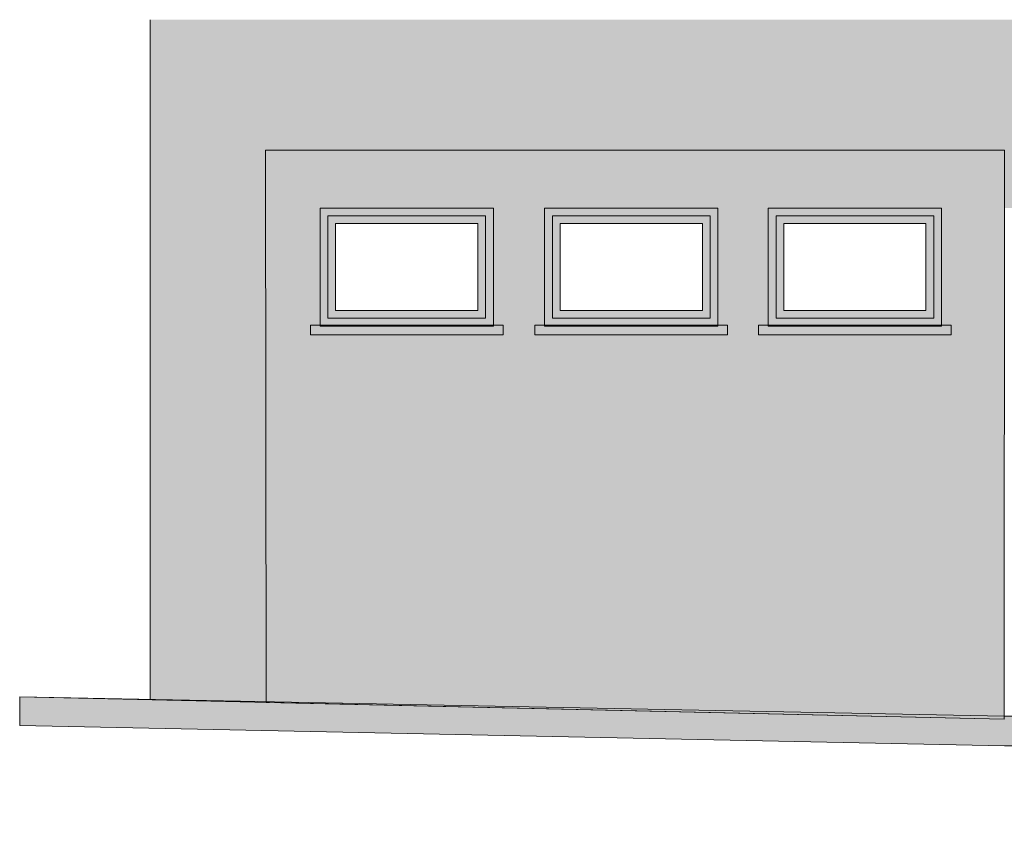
# Model space of a CAD drawing. Header units: millimetres. Extents: x -68772 to 137055, y -73300 to 19650.
# Tile 134 of 212: x 67097 to 72209, y -51170 to -46900. Entities that reach past the tile are written whole.
import ezdxf

# ---------------------------------------------------------------- set-up
doc = ezdxf.new("R2010")
doc.units = ezdxf.units.MM
doc.header["$MEASUREMENT"] = 0
for name, color, linetype, lineweight in [('Floors_Nr_pióra__1', 7, 'Continuous', 18), ('Nowe_0_Nr_pióra__1', 7, 'Continuous', 18), ('Nowe_810-G Ogólne_Nr_pióra__1', 7, 'Continuous', 18), ('Nowe_810-G Ogólne_Nr_pióra__26', 13, 'Continuous', 18), ('Nowe_810-G Ogólne_Nr_pióra__61', 255, 'Continuous', 18), ('Nowe_810-G Ogólne_Nr_pióra__9', 254, 'Continuous', 18), ('Nowe_Walls_Nr_pióra__1', 7, 'Continuous', 18), ('Walls_Nr_pióra__1', 7, 'Continuous', 18)]:
    doc.layers.add(name, color=color, linetype=linetype, lineweight=lineweight)

msp = doc.modelspace()

# ---------------------------------------------------------------- hatches: boundary and pattern name
at = {"layer": 'Nowe_0_Nr_pióra__1', "linetype": 'Continuous', "lineweight": 18}
msp.add_hatch(color=7, dxfattribs=at).paths.add_polyline_path([(67096.9, -50414.7), (72209.1, -50514.7), (73188.6, -50514.7), (89078.2, -51010.5), (89698.5, -51020.3), (89698.5, -51170.3), (88943, -51164), (73143.4, -50669), (72209.1, -50669), (67096.9, -50564.7)])
at = {"layer": 'Nowe_810-G Ogólne_Nr_pióra__26', "linetype": 'Continuous', "lineweight": 0}
h = msp.add_hatch(color=25, dxfattribs=at)
h.paths.add_polyline_path([(68656.3, -47877.7), (69556.3, -47877.7), (69556.3, -48490.7), (68656.3, -48490.7)])
h.paths.add_polyline_path([(68737.3, -47958.7), (69475.2, -47958.7), (69475.2, -48409.6), (68737.3, -48409.6)], flags=0)
h = msp.add_hatch(color=25, dxfattribs=at)
h.paths.add_polyline_path([(69822.3, -47877.7), (70722.3, -47877.7), (70722.3, -48490.7), (69822.3, -48490.7)])
h.paths.add_polyline_path([(69903.4, -47958.7), (70641.3, -47958.7), (70641.3, -48409.6), (69903.4, -48409.6)], flags=0)
h = msp.add_hatch(color=25, dxfattribs=at)
h.paths.add_polyline_path([(70983.3, -47877.7), (71883.3, -47877.7), (71883.3, -48490.7), (70983.3, -48490.7)])
h.paths.add_polyline_path([(71064.4, -47958.7), (71802.3, -47958.7), (71802.3, -48409.6), (71064.4, -48409.6)], flags=0)
for points in [[(69606.3, -48485.8), (68606.3, -48485.8), (68606.3, -48535.9), (69606.3, -48535.9)], [(70772.3, -48485.8), (69772.3, -48485.8), (69772.3, -48535.9), (70772.3, -48535.9)], [(71933.3, -48485.8), (70933.3, -48485.8), (70933.3, -48535.9), (71933.3, -48535.9)]]:
    msp.add_hatch(color=25, dxfattribs=at).paths.add_polyline_path(points)
at = {"layer": 'Nowe_810-G Ogólne_Nr_pióra__61', "linetype": 'Continuous', "lineweight": 18}
h = msp.add_hatch(color=255, dxfattribs=at)
h.paths.add_polyline_path([(68373.6, -47577.7), (68376.5, -50444.4), (72208.7, -50531.8), (72209.1, -47577.7), (71930.4, -47577.7), (71883.3, -47577.7), (70983.3, -47577.7), (70722.3, -47577.7), (69822.3, -47577.7), (69556.3, -47577.7)])
h.paths.add_polyline_path([(68656.3, -48490.7), (68656.3, -47877.7), (69556.3, -47877.7), (69556.3, -48490.7)], flags=0)
h.paths.add_polyline_path([(69822.3, -47877.7), (70722.3, -47877.7), (70722.3, -48490.7), (69822.3, -48490.7)], flags=0)
h.paths.add_polyline_path([(70983.3, -47877.7), (71883.3, -47877.7), (71883.3, -48490.7), (70983.3, -48490.7)], flags=0)
at = {"layer": 'Nowe_810-G Ogólne_Nr_pióra__9', "linetype": 'Continuous', "lineweight": 18}
msp.add_hatch(color=254, dxfattribs=at).paths.add_polyline_path([(67774, -46900.2), (67774, -50430.4), (68376.6, -50444.4), (68373.9, -47877.7), (72209.1, -47877.7), (73158.4, -47877.7), (73117.9, -46900.2)])

# ---------------------------------------------------------------- linework, layer by layer
at = {"layer": 'Floors_Nr_pióra__1', "color": 7, "linetype": 'Continuous', "lineweight": 18}
for p, q in [((72208.7, -50531.8), (67096.9, -50414.7)), ((67096.9, -50414.7), (67096.9, -50564.7))]:
    msp.add_line(p, q, dxfattribs=at)
at = {"layer": 'Nowe_0_Nr_pióra__1', "color": 7, "linetype": 'Continuous', "lineweight": 18, "flags": 128}
msp.add_lwpolyline([(67096.9, -50414.7), (72209.1, -50514.7), (73188.6, -50514.7), (89078.2, -51010.5), (89698.5, -51020.3), (89698.5, -51170.3), (88943, -51164), (73143.4, -50669), (72209.1, -50669), (67096.9, -50564.7)], close=True, dxfattribs=at)
at = {"layer": 'Nowe_810-G Ogólne_Nr_pióra__1', "color": 7, "linetype": 'Continuous', "lineweight": 18, "flags": 128}
for points in [[(68373.6, -47577.7), (68376.5, -50444.4), (72208.7, -50531.8), (72209.1, -47577.7), (71930.4, -47577.7), (71883.3, -47577.7), (70983.3, -47577.7), (70722.3, -47577.7), (69822.3, -47577.7), (69556.3, -47577.7)], [(68656.3, -47877.7), (69556.3, -47877.7), (69556.3, -48490.7), (68656.3, -48490.7)], [(68656.3, -48490.7), (68656.3, -47877.7), (69556.3, -47877.7), (69556.3, -48490.7)], [(69822.3, -47877.7), (70722.3, -47877.7), (70722.3, -48490.7), (69822.3, -48490.7)], [(69822.3, -47877.7), (70722.3, -47877.7), (70722.3, -48490.7), (69822.3, -48490.7)], [(70983.3, -47877.7), (71883.3, -47877.7), (71883.3, -48490.7), (70983.3, -48490.7)], [(70983.3, -47877.7), (71883.3, -47877.7), (71883.3, -48490.7), (70983.3, -48490.7)], [(68737.3, -47958.7), (69475.2, -47958.7), (69475.2, -48409.6), (68737.3, -48409.6)], [(69903.4, -47958.7), (70641.3, -47958.7), (70641.3, -48409.6), (69903.4, -48409.6)], [(71064.4, -47958.7), (71802.3, -47958.7), (71802.3, -48409.6), (71064.4, -48409.6)], [(69606.3, -48485.8), (68606.3, -48485.8), (68606.3, -48535.9), (69606.3, -48535.9)], [(70772.3, -48485.8), (69772.3, -48485.8), (69772.3, -48535.9), (70772.3, -48535.9)], [(71933.3, -48485.8), (70933.3, -48485.8), (70933.3, -48535.9), (71933.3, -48535.9)]]:
    msp.add_lwpolyline(points, close=True, dxfattribs=at)
at = {"layer": 'Nowe_Walls_Nr_pióra__1', "color": 7, "linetype": 'Continuous', "lineweight": 18}
for p, q in [((69515.2, -47918.7), (68697.3, -47918.7)), ((68697.3, -47918.7), (68697.3, -48449.6)), ((69515.2, -48449.6), (69515.2, -47918.7)), ((70681.3, -47918.7), (69863.4, -47918.7)), ((69863.4, -47918.7), (69863.4, -48449.6)), ((70681.3, -48449.6), (70681.3, -47918.7)), ((71842.3, -47918.7), (71024.4, -47918.7)), ((71024.4, -47918.7), (71024.4, -48449.6)), ((71842.3, -48449.6), (71842.3, -47918.7)), ((68697.3, -48449.6), (69515.2, -48449.6)), ((69863.4, -48449.6), (70681.3, -48449.6)), ((71024.4, -48449.6), (71842.3, -48449.6))]:
    msp.add_line(p, q, dxfattribs=at)
at = {"layer": 'Walls_Nr_pióra__1', "color": 7, "linetype": 'Continuous', "lineweight": 18}
for p, q in [((67774, -50430.4), (67774, -46900.2)), ((68656.2, -47877.7), (69556.3, -47877.7)), ((68656.2, -48490.7), (68656.2, -47877.7)), ((68656.3, -47877.7), (68656.3, -48490.7)), ((69556.3, -47877.7), (69556.3, -48490.7)), ((69822.3, -47877.7), (70722.4, -47877.7)), ((69822.3, -48490.7), (69822.3, -47877.7)), ((70722.3, -48490.7), (70722.3, -47877.7)), ((70722.4, -47877.7), (70722.4, -48490.7)), ((70983.3, -47877.7), (71883.4, -47877.7)), ((70983.3, -48490.7), (70983.3, -47877.7)), ((71883.3, -48490.7), (71883.3, -47877.7)), ((71883.4, -47877.7), (71883.4, -48490.7)), ((69556.3, -48490.7), (68656.2, -48490.7)), ((70722.4, -48490.7), (69822.3, -48490.7)), ((71883.4, -48490.7), (70983.3, -48490.7))]:
    msp.add_line(p, q, dxfattribs=at)

doc.saveas('drawing.dxf')
